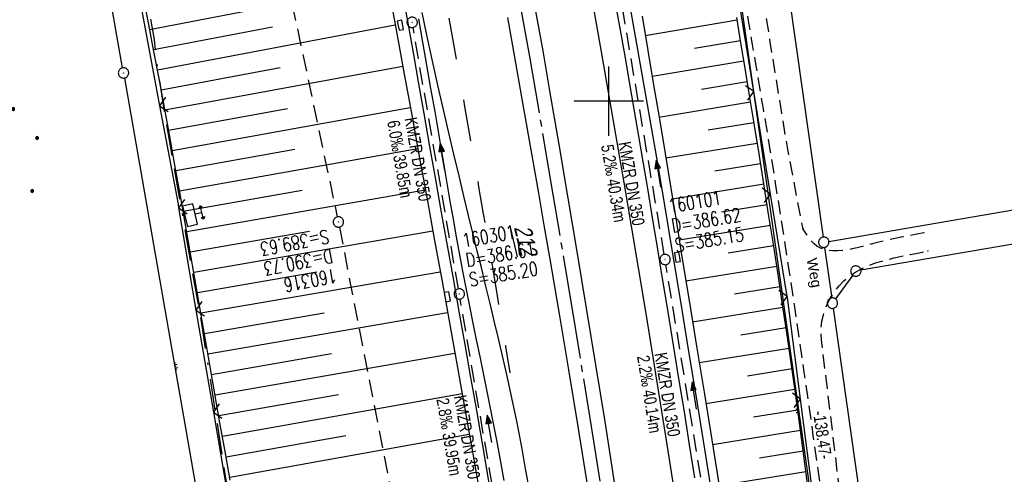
# Model space of a CAD drawing. Extents: x 510974 to 511465, y 465323 to 466289.
# Tile 5 of 43: x 511215 to 511357, y 465446 to 465512. Entities that reach past the tile are written whole.
import ezdxf

# ---------------------------------------------------------------- set-up
doc = ezdxf.new("R2010")
doc.units = 0
doc.header["$LTSCALE"] = 10
doc.header["$MEASUREMENT"] = 0
for name, pattern in [('ACAD_ISO16W100', [73, 15, -6.5, 15, -6.5, 15, -7, 1, -7]), ('ACHSE', [5.5, 4, -0.5, 0.5, -0.5]), ('LT00', [0]), ('LT02', [0.4, 0.2, -0.2]), ('LT11', [0.3, 0.2, -0.1]), ('STRICHLINIE2', [0.375, 0.25, -0.125])]:
    doc.linetypes.add(name, pattern=pattern)
doc.layers.get('0').update_dxf_attribs({"linetype": 'LT00'})
for name, color, linetype in [('--EK_FBR', 1, 'LT00'), ('--EK_Halt-Pfeil', 4, 'LT00'), ('--EK_Haltung', 7, 'STRICHLINIE2'), ('--EK_Haltung-Text', 140, 'LT00'), ('--EK_Schacht-Text', 5, 'LT00'), ('--EL_DFK_AB_L', 21, 'LT00'), ('--EL_DFK_AB_P', 7, 'LT00'), ('--EL_Halt-Pfeil', 4, 'LT00'), ('--EL_Haltung', 182, 'STRICHLINIE2'), ('--EL_Haltung-Text', 182, 'LT00'), ('-AX-093', 35, 'ACHSE'), ('ABSTAND', 8, 'LT00'), ('BAB-KABEL', 220, 'ACAD_ISO16W100'), ('DFK_AB_FLNR', 7, 'Continuous'), ('DFK_AB_L', 21, 'LT00'), ('DFK_AB_P', 7, 'LT00'), ('DFK_GZPKT', 250, 'LT00'), ('DFK_KATASTER', 250, 'LT00'), ('DFK_NUTZUNG', 250, 'LT00'), ('DFK_TOPO-ANL', 252, 'LT00'), ('FELDWEG_TEXT', 1, 'Continuous'), ('V102_AFBR_BAB', 250, 'LT00'), ('V102_BOESCH', 250, 'LT00'), ('V102_BOSCHUNG', 250, 'LT00'), ('V102_FELDWEG', 250, 'LT11'), ('V102_GRABEN', 250, 'LT00'), ('V102_KA_PRUF', 182, 'LT00'), ('V102_LD_MARK', 250, 'LT00'), ('V102_LG_MARK', 51, 'LT02'), ('V102_RASTER', 250, 'LT00'), ('V102_SINKK', 182, 'LT00'), ('V102_STROM', 80, 'LT00'), ('V102_ZAUN', 40, 'LT00')]:
    doc.layers.add(name, color=color, linetype=linetype)
doc.styles.add('Beschrift', font='ARIAL.TTF')
doc.styles.add('Haltungsbeschriftung', font='ARIAL.TTF', dxfattribs={"width": 0.75})
doc.styles.add('schachtbeschriftung', font='romans.shx', dxfattribs={"width": 0.75, "height": 2})
doc.styles.get("Standard").update_dxf_attribs({"font": 'ARIAL.TTF'})

# ---------------------------------------------------------------- blocks, each defined once
blk = doc.blocks.new('SYMB7010')
at = {"color": 0, "linetype": 'ByBlock'}
for points in [[(-0.031408, 0.499213), (-0.093728, 0.49134), (-0.15457, 0.475719), (-0.212975, 0.452595), (-0.268021, 0.422333), (-0.31884, 0.385411), (-0.36463, 0.342411), (-0.40467, 0.29401), (-0.438329, 0.240973), (-0.465074, 0.184136), (-0.484486, 0.124395), (-0.496256, 0.062692), (-0.5002, 0)], [(-0.5002, 0), (-0.496256, -0.062692), (-0.484486, -0.124395), (-0.465075, -0.184136), (-0.438329, -0.240973), (-0.404671, -0.29401), (-0.36463, -0.342411), (-0.31884, -0.385411), (-0.268021, -0.422333), (-0.212975, -0.452595), (-0.154571, -0.475719), (-0.093728, -0.49134), (-0.031408, -0.499213), (0.031408, -0.499213)], [(0.5002, 0), (0.496256, 0.062692), (0.484485, 0.124395), (0.465074, 0.184136), (0.438329, 0.240973), (0.40467, 0.29401), (0.36463, 0.342411), (0.31884, 0.385411), (0.268021, 0.422333), (0.212975, 0.452595), (0.15457, 0.475719), (0.093728, 0.49134), (0.031408, 0.499213), (-0.031408, 0.499213)], [(0.031408, -0.499213), (0.093728, -0.491341), (0.15457, -0.475719), (0.212975, -0.452595), (0.268021, -0.422333), (0.31884, -0.385411), (0.36463, -0.342411), (0.404671, -0.294011), (0.438329, -0.240974), (0.465075, -0.184136), (0.484486, -0.124395), (0.496256, -0.062692), (0.500201, 0)]]:
    blk.add_lwpolyline(points, dxfattribs=at)
blk = doc.blocks.new('SYMB7292')
at = {"color": 0, "linetype": 'ByBlock'}
for p, q in [((-0.5, 0), (-0.5, 0.2)), ((-0.25, 0), (-0.25, 0.4)), ((0, 0), (0, 0.2)), ((0.25, 0), (0.25, 0.4)), ((0.5, 0), (0.5, 0.2))]:
    blk.add_line(p, q, dxfattribs=at)
blk = doc.blocks.new('SYMB0003')
at = {"color": 0, "linetype": 'ByBlock'}
for p, q in [((-0.015712, 0), (0.010166, 0.012015)), ((0, -0.021257), (-0.015712, 0)), ((0.010166, 0.012015), (0, -0.021257))]:
    blk.add_line(p, q, dxfattribs=at)
for points in [[(-0.031395, 0.499013), (-0.093691, 0.491144), (-0.154509, 0.475528), (-0.21289, 0.452414), (-0.267913, 0.422164), (-0.318712, 0.385257), (-0.364484, 0.342274), (-0.404509, 0.293893), (-0.438154, 0.240877), (-0.464888, 0.184062), (-0.484292, 0.124345), (-0.496058, 0.062667), (-0.5, 0)], [(-0.5, 0), (-0.496058, -0.062667), (-0.484292, -0.124345), (-0.464888, -0.184062), (-0.438154, -0.240877), (-0.404509, -0.293893), (-0.364485, -0.342274), (-0.318712, -0.385257), (-0.267914, -0.422164), (-0.21289, -0.452414), (-0.154509, -0.475529), (-0.093691, -0.491144), (-0.031395, -0.499014), (0.031395, -0.499014)], [(0.5, 0), (0.496057, 0.062667), (0.484292, 0.124345), (0.464888, 0.184062), (0.438153, 0.240877), (0.404509, 0.293893), (0.364484, 0.342274), (0.318712, 0.385257), (0.267913, 0.422164), (0.21289, 0.452414), (0.154509, 0.475528), (0.093691, 0.491144), (0.031395, 0.499013), (-0.031395, 0.499013)], [(0.031395, -0.499014), (0.093691, -0.491144), (0.154509, -0.475529), (0.21289, -0.452414), (0.267914, -0.422164), (0.318712, -0.385257), (0.364485, -0.342274), (0.404509, -0.293893), (0.438154, -0.240877), (0.464889, -0.184062), (0.484292, -0.124345), (0.496058, -0.062667), (0.5, 0)]]:
    blk.add_lwpolyline(points, dxfattribs=at)
blk = doc.blocks.new('Ackerland7')
at = {"layer": 'DFK_NUTZUNG', "color": 0, "linetype": 'ByBlock'}
for p, q in [((-4, 3.93), (-4, 3.67)), ((-3.95, 3.63), (-3.95, 3.97)), ((-3.9, 3.99), (-3.9, 3.61)), ((-3.85, 3.6), (-3.85, 4)), ((-3.8, 3.99), (-3.8, 3.61)), ((-3.75, 3.63), (-3.75, 3.97)), ((-3.7, 3.93), (-3.7, 3.67)), ((-3.65, 3.8), (-3.65, 3.8)), ((3.7, 3.93), (3.7, 3.67)), ((3.75, 3.63), (3.75, 3.97)), ((3.8, 3.99), (3.8, 3.61)), ((3.85, 3.6), (3.85, 4)), ((3.9, 3.99), (3.9, 3.61)), ((3.95, 3.63), (3.95, 3.97)), ((4, 3.93), (4, 3.67)), ((4.05, 3.8), (4.05, 3.8)), ((-7.85, 0.13), (-7.85, -0.13)), ((-7.8, -0.17), (-7.8, 0.17)), ((-7.75, 0.19), (-7.75, -0.19)), ((-7.7, -0.2), (-7.7, 0.2)), ((-7.65, 0.19), (-7.65, -0.19)), ((-7.6, -0.17), (-7.6, 0.17)), ((-7.55, 0.13), (-7.55, -0.13)), ((-7.5, 0), (-7.5, 0)), ((-0.15, 0.13), (-0.15, -0.13)), ((-0.1, -0.17), (-0.1, 0.17)), ((-0.05, 0.19), (-0.05, -0.19)), ((0, -0.2), (0, 0.2)), ((0.05, 0.19), (0.05, -0.19)), ((0.1, -0.17), (0.1, 0.17)), ((0.15, 0.13), (0.15, -0.13)), ((0.2, 0), (0.2, 0)), ((7.55, 0.13), (7.55, -0.13)), ((7.6, -0.17), (7.6, 0.17)), ((7.65, 0.19), (7.65, -0.19)), ((7.7, -0.2), (7.7, 0.2)), ((7.75, 0.19), (7.75, -0.19)), ((7.8, -0.17), (7.8, 0.17)), ((7.85, 0.13), (7.85, -0.13)), ((7.9, 0), (7.9, 0)), ((-4, -3.67), (-4, -3.93)), ((-3.95, -3.97), (-3.95, -3.63)), ((-3.9, -3.61), (-3.9, -3.99)), ((-3.85, -4), (-3.85, -3.6)), ((-3.8, -3.61), (-3.8, -3.99)), ((-3.75, -3.97), (-3.75, -3.63)), ((-3.7, -3.67), (-3.7, -3.93)), ((-3.65, -3.8), (-3.65, -3.8)), ((3.7, -3.67), (3.7, -3.93)), ((3.75, -3.97), (3.75, -3.63)), ((3.8, -3.61), (3.8, -3.99)), ((3.85, -4), (3.85, -3.6)), ((3.9, -3.61), (3.9, -3.99)), ((3.95, -3.97), (3.95, -3.63)), ((4, -3.67), (4, -3.93)), ((4.05, -3.8), (4.05, -3.8))]:
    blk.add_line(p, q, dxfattribs=at)
for points in [[(-3.65, 3.8), (-3.67, 3.89), (-3.73, 3.96), (-3.81, 3.99), (-3.89, 3.99), (-3.97, 3.96), (-4.03, 3.89), (-4.05, 3.8), (-4.03, 3.71), (-3.97, 3.64), (-3.89, 3.6), (-3.81, 3.6), (-3.73, 3.64), (-3.67, 3.71), (-3.65, 3.8)], [(4.05, 3.8), (4.03, 3.89), (3.97, 3.96), (3.89, 3.99), (3.81, 3.99), (3.73, 3.96), (3.67, 3.89), (3.65, 3.8), (3.67, 3.71), (3.73, 3.64), (3.81, 3.61), (3.89, 3.61), (3.97, 3.64), (4.03, 3.71), (4.05, 3.8)], [(-7.5, 0), (-7.52, 0.09), (-7.58, 0.16), (-7.66, 0.19), (-7.74, 0.19), (-7.82, 0.16), (-7.88, 0.09), (-7.9, 0)], [(0.2, 0), (0.18, 0.09), (0.12, 0.16), (0.04, 0.19), (-0.04, 0.19), (-0.12, 0.16), (-0.18, 0.09), (-0.2, 0)], [(-0.2, 0), (-0.18, -0.09), (-0.12, -0.16), (-0.04, -0.19), (0.04, -0.19), (0.12, -0.16), (0.18, -0.09), (0.2, 0)], [(7.9, 0), (7.88, 0.09), (7.82, 0.16), (7.74, 0.19), (7.66, 0.19), (7.58, 0.16), (7.52, 0.09), (7.5, 0)], [(7.5, 0), (7.52, -0.09), (7.58, -0.16), (7.66, -0.19), (7.74, -0.19), (7.82, -0.16), (7.88, -0.09), (7.9, 0)], [(-7.9, 0), (-7.88, -0.09), (-7.82, -0.16), (-7.74, -0.19), (-7.66, -0.19), (-7.58, -0.16), (-7.52, -0.09), (-7.5, 0)], [(-3.65, -3.8), (-3.67, -3.71), (-3.73, -3.64), (-3.81, -3.61), (-3.89, -3.61), (-3.97, -3.64), (-4.03, -3.71), (-4.05, -3.8), (-4.03, -3.89), (-3.97, -3.96), (-3.89, -3.99), (-3.81, -3.99), (-3.73, -3.96), (-3.67, -3.89), (-3.65, -3.8)], [(4.05, -3.8), (4.03, -3.71), (3.97, -3.64), (3.89, -3.61), (3.81, -3.61), (3.73, -3.64), (3.67, -3.71), (3.65, -3.8), (3.67, -3.89), (3.73, -3.96), (3.81, -3.99), (3.89, -3.99), (3.97, -3.96), (4.03, -3.89), (4.05, -3.8)]]:
    blk.add_lwpolyline(points, dxfattribs=at)
blk = doc.blocks.new('SYMB0011')
at = {"color": 0, "linetype": 'ByBlock'}
for p, q in [((0.5, 0), (-0.5, 0)), ((0, 0.5), (0, -0.5))]:
    blk.add_line(p, q, dxfattribs=at)
blk = doc.blocks.new('SYMB0702')
at = {"color": 0, "linetype": 'ByBlock'}
for p, q in [((0.1, 0.175), (-0.1, 0.175)), ((0, 0.075), (0, 0.175)), ((0.071716, 0.203284), (0.071716, 0.146716))]:
    blk.add_line(p, q, dxfattribs=at)
for points in [[(-0.071716, 0.203284), (-0.1, 0.175), (-0.071716, 0.146716), (-0.071716, 0.203284)], [(0.071716, 0.203284), (0.1, 0.175), (0.071716, 0.146716)], [(0.15, 0.075), (-0.15, 0.075), (-0.15, -0.075), (0.15, -0.075), (0.15, 0.075)]]:
    blk.add_lwpolyline(points, dxfattribs=at)
blk = doc.blocks.new('SYMB0024')
at = {"color": 0, "linetype": 'ByBlock'}
for p, q in [((-0.5, 0.5), (0, 0)), ((0, 0), (0.5, 0.5))]:
    blk.add_line(p, q, dxfattribs=at)
blk = doc.blocks.new('SYMB0652')
at = {"color": 0, "linetype": 'ByBlock'}
blk.add_lwpolyline([(-0.15, -0.075), (0.15, -0.075), (0.15, 0.075), (-0.15, 0.075), (-0.15, -0.075)], dxfattribs=at)
blk = doc.blocks.new('SYMB0070')
at = {"color": 0, "linetype": 'ByBlock'}
for p, q in [((-0.5, 0), (0.2, 0)), ((0.5, 0), (0.2, 0.1)), ((0.2, 0.1), (0.2, 0)), ((0.468, 0), (0.21, 0.086)), ((0.21, 0.086), (0.21, -0.086)), ((0.21, -0.086), (0.468, 0)), ((0.22, -0.072), (0.437, 0)), ((0.23, -0.058), (0.405, 0)), ((0.24, -0.045), (0.374, 0)), ((0.342, 0), (0.25, 0.031)), ((0.25, 0.031), (0.25, -0.031)), ((0.25, -0.031), (0.342, 0)), ((0.26, -0.017), (0.31, 0)), ((0.27, -0.003), (0.279, 0))]:
    blk.add_line(p, q, dxfattribs=at)
for points in [[(0.2, 0), (0.2, -0.1), (0.5, 0)], [(0.437, 0), (0.22, 0.072), (0.22, -0.072)], [(0.405, 0), (0.23, 0.058), (0.23, -0.058)], [(0.374, 0), (0.24, 0.045), (0.24, -0.045)], [(0.31, 0), (0.26, 0.017), (0.26, -0.017)], [(0.279, 0), (0.27, 0.003), (0.27, -0.003)]]:
    blk.add_lwpolyline(points, dxfattribs=at)

msp = doc.modelspace()

# ---------------------------------------------------------------- linework, layer by layer
at = {"layer": '--EK_FBR'}
for points in [[(511300.84, 465514.76), (511301.55, 465510.78), (511302.26, 465506.79), (511302.95, 465502.79), (511303.63, 465498.86), (511304.3, 465494.93), (511304.96, 465491), (511305.62, 465487.06), (511306.27, 465483.13), (511306.93, 465479.19), (511307.72, 465474.37), (511308.52, 465469.55), (511309.31, 465464.73), (511310.09, 465459.91), (511310.87, 465455.09), (511311.63, 465450.3), (511312.39, 465445.52)], [(511289.44, 465513.03), (511290.46, 465507.26), (511291.46, 465501.49), (511292.8, 465493.74), (511294.11, 465485.99), (511295.41, 465478.24), (511297.43, 465465.97), (511299.41, 465453.69), (511300.15, 465448.97), (511300.9, 465444.25)], [(511284.88, 465445.17), (511284.37, 465448.08), (511283.83, 465450.98), (511283.37, 465453.4), (511282.89, 465455.83), (511282.4, 465458.25), (511281.91, 465460.67), (511281.41, 465463.09), (511280.91, 465465.51), (511280.41, 465467.92), (511279.92, 465470.34), (511279.44, 465472.77), (511278.97, 465475.19), (511278.49, 465477.77), (511278.02, 465480.36), (511277.56, 465482.95), (511277.11, 465485.54), (511276.67, 465488.13), (511276.23, 465490.72), (511275.79, 465493.32), (511275.35, 465495.91), (511274.91, 465498.5), (511274.33, 465501.85), (511273.75, 465505.19), (511273.15, 465508.53), (511272.55, 465511.88)], [(511310.45, 465352.06), (511309.58, 465358.52), (511308.48, 465366.58), (511307.36, 465374.64), (511306.23, 465382.69), (511304.59, 465394.09), (511302.92, 465405.49), (511302.03, 465411.48), (511301.13, 465417.48), (511300.22, 465423.48), (511299.3, 465429.47), (511298.07, 465437.31), (511296.83, 465445.15), (511295.56, 465452.98), (511294.23, 465461.13), (511292.87, 465469.27), (511291.49, 465477.42), (511290.69, 465482.05), (511289.89, 465486.69), (511289.09, 465491.32), (511288.28, 465495.96), (511287.46, 465500.59), (511286.45, 465506.34), (511285.44, 465512.09)]]:
    msp.add_lwpolyline(points, dxfattribs=at)
at = {"layer": '--EK_Haltung'}
for p, q in [((511244.13, 465561.79), (511260.8, 465483.26)), ((511308.02, 465477.84), (511301.53, 465516.13)), ((511278.29, 465472.86), (511271.74, 465510.65)), ((511261.1, 465481.79), (511278.82, 465390.89)), ((511314.5, 465438.22), (511308.26, 465476.36)), ((511285.06, 465433.49), (511278.55, 465471.38))]:
    msp.add_line(p, q, dxfattribs=at)
at = {"layer": '--EL_DFK_AB_L'}
for p, q in [((511229.8, 465504.82), (511215, 465587.88)), ((511318.43, 465518.85), (511337.63, 465383.23)), ((511230.06, 465503.34), (511253.98, 465366.28))]:
    msp.add_line(p, q, dxfattribs=at)
at = {"layer": '--EL_Haltung'}
for p, q in [((511244.13, 465561.79), (511260.8, 465483.26)), ((511308.02, 465477.84), (511301.53, 465516.13)), ((511278.29, 465472.86), (511271.74, 465510.65)), ((511261.1, 465481.79), (511278.82, 465390.89)), ((511314.5, 465438.22), (511308.26, 465476.36)), ((511285.06, 465433.49), (511278.55, 465471.38))]:
    msp.add_line(p, q, dxfattribs=at)
at = {"layer": '-AX-093', "ltscale": 0.2}
msp.add_lwpolyline([(511256.78, 465669.74), (511260.5, 465652.15), (511264.17, 465634.55), (511267.76, 465616.93), (511271.28, 465599.3), (511274.73, 465581.66), (511275.65, 465576.92), (511279, 465559.25), (511282.27, 465541.58), (511285.46, 465523.88), (511288.58, 465506.18), (511291.61, 465488.46), (511294.57, 465470.73), (511297.45, 465452.98), (511300.25, 465435.22), (511302.97, 465417.45), (511305.61, 465399.67), (511308.17, 465381.87), (511310.65, 465364.07), (511312.22, 465352.48)], dxfattribs=at)
at = {"layer": 'BAB-KABEL', "ltscale": 0.03, "flags": 128}
msp.add_lwpolyline([(511100.09, 466252.83), (511106.63, 466221.87), (511109.23, 466209.78), (511117.68, 466173.99), (511124.88, 466143.56), (511126, 466138.93), (511127.02, 466106.69), (511132.06, 466074.47), (511137.23, 466039.87), (511140.81, 466018.79), (511140.28, 466009.4), (511142, 465999.7), (511140.15, 465974.51), (511142.67, 465906.56), (511144.57, 465854.28), (511149.52, 465838.99), (511151.08, 465833.76), (511157.56, 465815.28), (511168.72, 465778.34), (511175.94, 465757.24), (511191.59, 465716.53), (511201.41, 465672.79), (511211.85, 465623.72), (511217.59, 465594.92), (511223.86, 465563.05), (511229.5, 465536.95), (511234.35, 465508.92), (511234.56, 465506.44), (511236.07, 465496.85), (511241.23, 465467.49), (511247.79, 465425.64), (511251.08, 465406.59), (511253.71, 465388.59), (511256.34, 465373.1), (511258.87, 465358.45), (511261.22, 465342.97), (511261.61, 465340.53)], dxfattribs=at)
at = {"layer": 'DFK_AB_L'}
for p, q in [((511229.8, 465504.82), (511215, 465587.88)), ((511318.43, 465518.85), (511337.63, 465383.23)), ((511230.06, 465503.34), (511253.98, 465366.28))]:
    msp.add_line(p, q, dxfattribs=at)
at = {"layer": 'DFK_KATASTER'}
for p, q in [((511325.14, 465521.41), (511330.95, 465480.34)), ((511331.79, 465479.73), (511439.57, 465498.25)), ((511440.7, 465493.48), (511336.42, 465475.56)), ((511331.16, 465478.86), (511332.19, 465471.53)), ((511335.24, 465474.82), (511332.74, 465471.4)), ((511332.41, 465470.05), (511341.06, 465409.03))]:
    msp.add_line(p, q, dxfattribs=at)
at = {"layer": 'V102_AFBR_BAB'}
for points in [[(511300.84, 465514.76), (511301.55, 465510.78), (511302.26, 465506.79), (511302.95, 465502.79), (511303.63, 465498.86), (511304.3, 465494.93), (511304.96, 465491), (511305.62, 465487.06), (511306.27, 465483.13), (511306.93, 465479.19), (511307.72, 465474.37), (511308.52, 465469.55), (511309.31, 465464.73), (511310.09, 465459.91), (511310.87, 465455.09), (511311.63, 465450.3), (511312.39, 465445.52)], [(511289.44, 465513.03), (511290.46, 465507.26), (511291.46, 465501.49), (511292.8, 465493.74), (511294.11, 465485.99), (511295.41, 465478.24), (511297.43, 465465.97), (511299.41, 465453.69), (511300.15, 465448.97), (511300.9, 465444.25)], [(511284.88, 465445.17), (511284.37, 465448.08), (511283.83, 465450.98), (511283.37, 465453.4), (511282.89, 465455.83), (511282.4, 465458.25), (511281.91, 465460.67), (511281.41, 465463.09), (511280.91, 465465.51), (511280.41, 465467.92), (511279.92, 465470.34), (511279.44, 465472.77), (511278.97, 465475.19), (511278.49, 465477.77), (511278.02, 465480.36), (511277.56, 465482.95), (511277.11, 465485.54), (511276.67, 465488.13), (511276.23, 465490.72), (511275.79, 465493.32), (511275.35, 465495.91), (511274.91, 465498.5), (511274.33, 465501.85), (511273.75, 465505.19), (511273.15, 465508.53), (511272.55, 465511.88)], [(511310.45, 465352.06), (511309.58, 465358.52), (511308.48, 465366.58), (511307.36, 465374.64), (511306.23, 465382.69), (511304.59, 465394.09), (511302.92, 465405.49), (511302.03, 465411.48), (511301.13, 465417.48), (511300.22, 465423.48), (511299.3, 465429.47), (511298.07, 465437.31), (511296.83, 465445.15), (511295.56, 465452.98), (511294.23, 465461.13), (511292.87, 465469.27), (511291.49, 465477.42), (511290.69, 465482.05), (511289.89, 465486.69), (511289.09, 465491.32), (511288.28, 465495.96), (511287.46, 465500.59), (511286.45, 465506.34), (511285.44, 465512.09)]]:
    msp.add_lwpolyline(points, dxfattribs=at)
at = {"layer": 'V102_BOESCH'}
for points in [[(511245.35, 465445.19), (511244.6, 465449.35), (511243.86, 465453.51), (511243.13, 465457.68), (511242.4, 465461.85), (511241.68, 465466.01), (511240.96, 465470.18), (511240.24, 465474.35), (511239.51, 465478.52), (511238.79, 465482.68), (511238.05, 465486.85), (511237.31, 465491.01), (511236.56, 465495.17), (511235.79, 465499.33), (511235.06, 465503.25), (511234.32, 465507.17), (511233.57, 465511.09), (511232.81, 465515)], [(511328.74, 465444.33), (511328.18, 465448.71), (511327.6, 465453.09), (511327.01, 465457.46), (511326.39, 465461.83), (511325.76, 465466.2), (511325.11, 465470.57), (511324.45, 465474.94), (511323.78, 465479.3), (511323.09, 465483.67), (511322.4, 465488.03), (511321.7, 465492.39), (511321, 465496.75), (511320.29, 465501.11), (511319.69, 465504.78), (511319.09, 465508.44), (511318.48, 465512.1)]]:
    msp.add_lwpolyline(points, dxfattribs=at)
at = {"layer": 'V102_BOSCHUNG'}
for p, q in [((511233.7, 465510.37), (511268.07, 465517)), ((511234.82, 465504.53), (511269.16, 465511.04)), ((511305.27, 465509.51), (511318.54, 465511.74)), ((511234.26, 465507.46), (511251.44, 465510.74)), ((511312.4, 465507.67), (511319.03, 465508.79)), ((511306.27, 465503.6), (511319.52, 465505.83)), ((511235.37, 465501.63), (511252.54, 465504.84)), ((511235.91, 465498.72), (511270.25, 465505.06)), ((511313.38, 465501.75), (511320, 465502.86)), ((511307.25, 465497.69), (511320.49, 465499.89)), ((511236.44, 465495.81), (511253.62, 465498.94)), ((511236.97, 465492.88), (511271.34, 465499.09)), ((511314.36, 465495.83), (511320.97, 465496.92)), ((511308.23, 465491.8), (511321.45, 465493.94)), ((511237.5, 465489.96), (511254.69, 465493.04)), ((511238.02, 465487.03), (511272.43, 465493.13)), ((511315.32, 465489.91), (511321.93, 465490.98)), ((511238.54, 465484.1), (511255.75, 465487.13)), ((511239.05, 465481.16), (511273.51, 465487.19)), ((511309.2, 465485.88), (511322.4, 465488.02)), ((511316.28, 465483.99), (511322.87, 465485.05)), ((511239.57, 465478.22), (511256.81, 465481.22)), ((511240.08, 465475.28), (511274.59, 465481.26)), ((511310.17, 465479.96), (511323.34, 465482.09)), ((511317.23, 465478.06), (511323.8, 465479.13)), ((511240.59, 465472.34), (511257.86, 465475.32)), ((511241.1, 465469.38), (511275.66, 465475.34)), ((511311.14, 465474.03), (511324.26, 465476.16)), ((511318.17, 465472.13), (511324.71, 465473.2)), ((511312.1, 465468.11), (511325.16, 465470.23)), ((511241.61, 465466.42), (511258.9, 465469.41)), ((511242.12, 465463.46), (511276.73, 465469.45)), ((511319.09, 465466.21), (511325.6, 465467.26)), ((511313.07, 465462.19), (511326.04, 465464.29)), ((511242.64, 465460.49), (511259.95, 465463.5)), ((511243.16, 465457.52), (511277.78, 465463.57)), ((511320.01, 465460.28), (511326.46, 465461.32)), ((511314.03, 465456.27), (511326.88, 465458.35)), ((511243.68, 465454.55), (511260.99, 465457.59)), ((511244.2, 465451.57), (511278.83, 465457.71)), ((511320.9, 465454.34), (511327.29, 465455.38)), ((511244.74, 465448.59), (511262.04, 465451.68)), ((511245.27, 465445.61), (511279.86, 465451.85)), ((511314.99, 465450.35), (511327.69, 465452.41)), ((511321.78, 465448.41), (511328.09, 465449.43)), ((511315.95, 465444.42), (511328.47, 465446.45))]:
    msp.add_line(p, q, dxfattribs=at)
at = {"layer": 'V102_FELDWEG', "flags": 128}
for points in [[(511263.37, 466244.57), (511263.65, 466241.52), (511264.31, 466234.37), (511264.96, 466227.23), (511265.61, 466220.08), (511266.36, 466211.65), (511267.11, 466203.22), (511267.85, 466194.79), (511268.58, 466186.36), (511269.31, 466177.93), (511269.82, 466172), (511270.34, 466166.07), (511270.85, 466160.14), (511271.36, 466154.21), (511271.88, 466148.28), (511272.4, 466142.35), (511272.92, 466136.42), (511273.32, 466132.02), (511273.72, 466127.62), (511274.12, 466123.22), (511274.51, 466118.81), (511274.91, 466114.41), (511275.29, 466110), (511275.68, 466105.6), (511276.05, 466101.2), (511276.41, 466096.79), (511276.76, 466092.38), (511277.07, 466088.35), (511277.36, 466084.31), (511277.65, 466080.27), (511277.93, 466076.23), (511278.21, 466072.19), (511278.48, 466068.15), (511278.75, 466064.11), (511279.02, 466060.07), (511279.29, 466056.03), (511279.56, 466051.99), (511279.93, 466046.56), (511280.31, 466041.14), (511280.69, 466035.71), (511281.08, 466030.29), (511281.47, 466024.86), (511281.85, 466019.44), (511282.24, 466014.01), (511282.62, 466008.59), (511282.9, 466004.49), (511283.19, 466000.39), (511283.47, 465996.29), (511283.76, 465992.19), (511284.05, 465988.09), (511284.34, 465983.99), (511284.65, 465979.89), (511284.96, 465975.79), (511285.28, 465971.69), (511285.61, 465967.6), (511285.94, 465963.59), (511286.29, 465959.58), (511286.65, 465955.58), (511287.01, 465951.57), (511287.38, 465947.56), (511287.75, 465943.56), (511288.12, 465939.55), (511288.48, 465935.55), (511288.85, 465931.54), (511289.21, 465927.53), (511289.56, 465923.53), (511289.9, 465919.52), (511290.16, 465916.33), (511290.42, 465913.14), (511290.68, 465909.95), (511290.93, 465906.76), (511291.19, 465903.57), (511291.46, 465900.38), (511291.73, 465897.19), (511292.02, 465894), (511292.32, 465890.82), (511292.57, 465888.22), (511292.84, 465885.61), (511293.11, 465883.01), (511293.38, 465880.41), (511293.65, 465877.81), (511293.93, 465875.21), (511294.2, 465872.61), (511294.46, 465870.01), (511294.72, 465867.41), (511294.96, 465864.81), (511295.24, 465861.6), (511295.51, 465858.4), (511295.76, 465855.19), (511295.99, 465851.98), (511296.21, 465848.77), (511296.43, 465845.57), (511296.63, 465842.36), (511296.83, 465839.15), (511297.15, 465833.89), (511297.46, 465828.63), (511297.77, 465823.38), (511298.07, 465818.12), (511298.36, 465812.86), (511298.66, 465807.61), (511298.95, 465802.35), (511298.68, 465798.8), (511298.32, 465795.25), (511297.89, 465791.72), (511297.37, 465788.2), (511296.76, 465784.69), (511296.08, 465781.19), (511295.31, 465777.71), (511294.46, 465774.25), (511293.53, 465770.81), (511292.52, 465767.4), (511291.43, 465764.01), (511290.27, 465760.64), (511289.89, 465759.33), (511289.52, 465758.02), (511289.16, 465756.71), (511288.81, 465755.4), (511288.48, 465754.08), (511288.17, 465752.76), (511287.88, 465751.44), (511287.63, 465750.11), (511287.36, 465748.47), (511287.14, 465746.83), (511286.96, 465745.19), (511286.81, 465743.53), (511286.7, 465741.88), (511286.61, 465740.22), (511286.54, 465738.56), (511286.49, 465736.89), (511286.45, 465735.23), (511286.41, 465732.85), (511286.38, 465730.48), (511286.37, 465728.1), (511286.38, 465725.73), (511286.41, 465723.36), (511286.47, 465720.99), (511286.55, 465718.62), (511286.67, 465716.17), (511286.81, 465713.73), (511286.98, 465711.29), (511287.17, 465708.85), (511287.39, 465706.41), (511287.62, 465703.97), (511287.87, 465701.53), (511288.26, 465698.01), (511288.68, 465694.49), (511289.12, 465690.98), (511289.58, 465687.46), (511290.07, 465683.95), (511290.57, 465680.45), (511291.09, 465676.94), (511291.63, 465673.44), (511292.17, 465669.94), (511292.73, 465666.44), (511293.29, 465662.94), (511293.86, 465659.44), (511294.66, 465654.59), (511295.46, 465649.73), (511296.27, 465644.88), (511297.1, 465640.03), (511297.93, 465635.18), (511298.78, 465630.34), (511299.64, 465625.49), (511300.52, 465620.66), (511301.42, 465615.82), (511302.2, 465611.69), (511303, 465607.56), (511303.8, 465603.43), (511304.62, 465599.3), (511305.44, 465595.17), (511306.26, 465591.05), (511307.09, 465586.92), (511307.91, 465582.8), (511308.74, 465578.67), (511309.41, 465575.33), (511310.07, 465571.99), (511310.72, 465568.64), (511311.37, 465565.29), (511312, 465561.94), (511312.62, 465558.59), (511313.22, 465555.24), (511313.81, 465551.88), (511314.37, 465548.52), (511314.82, 465545.77), (511315.25, 465543.02), (511315.68, 465540.26), (511316.09, 465537.51), (511316.51, 465534.75), (511316.92, 465532), (511317.33, 465529.24), (511317.75, 465526.48), (511318.18, 465523.73), (511318.67, 465520.62), (511319.17, 465517.51), (511319.68, 465514.41), (511320.2, 465511.3), (511320.72, 465508.2), (511321.24, 465505.09), (511321.77, 465501.99), (511322.29, 465498.88), (511322.81, 465495.78), (511323.32, 465492.67), (511324.05, 465488.13), (511324.77, 465483.58), (511325.48, 465479.03), (511326.17, 465474.47), (511326.85, 465469.92), (511327.52, 465465.36), (511328.18, 465460.8), (511328.84, 465456.24), (511329.49, 465451.68), (511330.14, 465447.12), (511330.78, 465442.56)], [(511345.52, 465480.97), (511344.5, 465480.78), (511343.47, 465480.58), (511342.43, 465480.37), (511341.38, 465480.15), (511340.3, 465479.91), (511339.19, 465479.65), (511338.05, 465479.37), (511337.34, 465479.18), (511336.62, 465478.99), (511335.89, 465478.81), (511335.16, 465478.64), (511334.44, 465478.5), (511333.74, 465478.4), (511333.05, 465478.34), (511332.38, 465478.34), (511331.74, 465478.4), (511331.14, 465478.53), (511330.57, 465478.75), (511330.05, 465479.05), (511329.67, 465479.37), (511329.31, 465479.73), (511328.98, 465480.14), (511328.66, 465480.58), (511328.35, 465481.04), (511328.05, 465481.51), (511325.84, 465493.05), (511325, 465498.21), (511324.16, 465503.37), (511323.33, 465508.53), (511322.49, 465513.69), (511321.66, 465518.86), (511320.83, 465524.02), (511320.27, 465527.58), (511319.7, 465531.14), (511319.14, 465534.7), (511318.57, 465538.26), (511318, 465541.82), (511317.42, 465545.38), (511316.84, 465548.94), (511316.12, 465553.26), (511315.38, 465557.59), (511314.63, 465561.91), (511313.86, 465566.23), (511313.07, 465570.55), (511312.26, 465574.86), (511311.44, 465579.17), (511310.77, 465582.55), (511310.09, 465585.93), (511309.41, 465589.31), (511308.72, 465592.68), (511308.02, 465596.06), (511307.32, 465599.44), (511306.63, 465602.81), (511305.94, 465606.19), (511305.26, 465609.57), (511304.59, 465612.95), (511303.93, 465616.34), (511303.17, 465620.31), (511302.44, 465624.29), (511301.72, 465628.27), (511301.02, 465632.25), (511300.33, 465636.24), (511299.65, 465640.22), (511298.98, 465644.21), (511298.32, 465648.21), (511297.67, 465652.2), (511297.02, 465656.19), (511296.38, 465660.18), (511295.81, 465663.65), (511295.26, 465667.12), (511294.7, 465670.59), (511294.15, 465674.06), (511293.61, 465677.53), (511293.09, 465681.01), (511292.57, 465684.48), (511292.07, 465687.96), (511291.58, 465691.44), (511291.12, 465694.93), (511290.67, 465698.41), (511290.25, 465701.9), (511289.97, 465704.35), (511289.71, 465706.81), (511289.46, 465709.26), (511289.24, 465711.72), (511289.04, 465714.17), (511288.88, 465716.63), (511288.75, 465719.09), (511288.64, 465721.75), (511288.58, 465724.41), (511288.56, 465727.07), (511288.58, 465729.73), (511288.63, 465732.4), (511288.71, 465735.07), (511288.76, 465736.56), (511288.83, 465738.05), (511288.92, 465739.55), (511289.03, 465741.04), (511289.17, 465742.52), (511289.33, 465744), (511289.53, 465745.48), (511289.76, 465746.95), (511290.04, 465748.4), (511290.36, 465749.85), (511290.66, 465751.02), (511290.99, 465752.18), (511291.33, 465753.34), (511291.7, 465754.49), (511292.08, 465755.64), (511292.47, 465756.78), (511292.85, 465757.93), (511293.24, 465759.08), (511293.62, 465760.23), (511294.31, 465762.43), (511294.96, 465764.64), (511295.57, 465766.87), (511296.13, 465769.1), (511296.67, 465771.34), (511297.17, 465773.59), (511297.65, 465775.85), (511298.09, 465778.11), (511298.52, 465780.38), (511298.92, 465782.66), (511299.29, 465784.82), (511299.63, 465786.99), (511299.95, 465789.16), (511300.25, 465791.33), (511300.52, 465793.5), (511300.76, 465795.68), (511300.96, 465797.86), (511301.12, 465800.04), (511301.24, 465802.22), (511301.33, 465804.54), (511301.36, 465806.86), (511301.36, 465809.18), (511301.31, 465811.51), (511301.23, 465813.83), (511301.12, 465816.16), (511300.98, 465818.48), (511300.82, 465820.81), (511300.64, 465823.13), (511300.44, 465825.46), (511300.23, 465827.79), (511300.01, 465830.11), (511299.78, 465832.44), (511299.56, 465834.76), (511299.33, 465837.09), (511299.11, 465839.41), (511298.86, 465842.24), (511298.62, 465845.08), (511298.38, 465847.91), (511298.15, 465850.74), (511297.93, 465853.57), (511297.71, 465856.4), (511297.48, 465859.23), (511297.25, 465862.06), (511297.01, 465864.89), (511296.72, 465868.18), (511296.42, 465871.47), (511296.11, 465874.76), (511295.8, 465878.05), (511295.48, 465881.34), (511295.16, 465884.63), (511294.84, 465887.92), (511294.53, 465891.21), (511294.15, 465895.28), (511293.78, 465899.36), (511293.42, 465903.43), (511293.06, 465907.5), (511292.72, 465911.57), (511292.37, 465915.65), (511292.03, 465919.72), (511291.35, 465927.75), (511290.67, 465935.78), (511289.99, 465943.81), (511289.31, 465951.84), (511288.62, 465959.87), (511287.93, 465967.91), (511287.54, 465972.43), (511287.15, 465976.95), (511286.76, 465981.47), (511286.37, 465986), (511285.99, 465990.52), (511285.62, 465995.04), (511285.26, 465999.57), (511284.9, 466004.09), (511284.56, 466008.62), (511284.24, 466012.96), (511283.94, 466017.3), (511283.64, 466021.64), (511283.36, 466025.99), (511283.07, 466030.33), (511282.8, 466034.67), (511282.52, 466039.02), (511282.25, 466043.36), (511281.98, 466047.71), (511281.7, 466052.05), (511281.38, 466057.11), (511281.05, 466062.18), (511280.71, 466067.24), (511280.36, 466072.3), (511279.99, 466077.36), (511279.62, 466082.42), (511279.22, 466087.48), (511278.81, 466092.54), (511278.47, 466096.54), (511278.12, 466100.54), (511277.77, 466104.54), (511277.4, 466108.54), (511277.03, 466112.54), (511276.66, 466116.54), (511276.28, 466120.54), (511275.91, 466124.54), (511275.54, 466128.54), (511275.17, 466132.53), (511274.8, 466136.54), (511274.39, 466141.14), (511273.99, 466145.75), (511273.6, 466150.36), (511273.21, 466154.97), (511272.82, 466159.58), (511272.43, 466164.19), (511272.05, 466168.8), (511271.66, 466173.41), (511271.27, 466178.02), (511270.67, 466185.07), (511270.06, 466192.11), (511269.44, 466199.15), (511268.81, 466206.2), (511268.18, 466213.24), (511267.55, 466220.28), (511266.77, 466228.87), (511266.57, 466231)], [(511346, 465360.46), (511338.58, 465404.86), (511333.45, 465442.77), (511330.72, 465465.45), (511330.65, 465466.36), (511330.68, 465467.28), (511330.79, 465468.2), (511330.99, 465469.11), (511331.27, 465470), (511331.63, 465470.86), (511332.07, 465471.68), (511332.62, 465472.52), (511333.26, 465473.29), (511333.96, 465474.01), (511334.72, 465474.65), (511335.54, 465475.23), (511336.4, 465475.72), (511337.13, 465476.07), (511337.89, 465476.38), (511338.65, 465476.65), (511339.43, 465476.88), (511340.22, 465477.09), (511341.02, 465477.28), (511342.28, 465477.57), (511343.55, 465477.83), (511344.82, 465478.08), (511346.09, 465478.33)]]:
    msp.add_lwpolyline(points, dxfattribs=at)
at = {"layer": 'V102_GRABEN'}
for points in [[(511267.92, 465517.83), (511269.14, 465511.13), (511270.37, 465504.42), (511271.59, 465497.71), (511272.68, 465491.76), (511273.76, 465485.81), (511274.85, 465479.86), (511275.92, 465473.91), (511276.99, 465467.96), (511278.06, 465462.01), (511279.12, 465456.05), (511280.17, 465450.1), (511281.17, 465444.33)], [(511302.48, 465517.02), (511303.88, 465509.09), (511305.27, 465501.15), (511306.63, 465493.21), (511307.98, 465485.27), (511309.31, 465477.33), (511310.4, 465470.72), (511311.49, 465464.1), (511312.56, 465457.48), (511313.62, 465450.87), (511314.68, 465444.25)], [(511282.89, 465443.91), (511281.76, 465450.52), (511280.93, 465455.29), (511280.1, 465460.06), (511279.26, 465464.83), (511278.42, 465469.6), (511277.57, 465474.37), (511276.72, 465479.14), (511275.87, 465483.9), (511275.02, 465488.67), (511274.17, 465493.44), (511273.33, 465498.21), (511272.58, 465502.48), (511271.83, 465506.75), (511271.08, 465511.02), (511270.33, 465515.29)], [(511304.8, 465512.28), (511305.64, 465507.32), (511306.48, 465502.35), (511307.31, 465497.38), (511308.13, 465492.41), (511308.94, 465487.44), (511309.76, 465482.47), (511310.57, 465477.5), (511311.65, 465470.88), (511312.73, 465464.26), (511313.81, 465457.64), (511314.88, 465451.02), (511315.95, 465444.4)]]:
    msp.add_lwpolyline(points, dxfattribs=at)
at = {"layer": 'V102_LD_MARK'}
for points in [[(511322.49, 465354.91), (511320.71, 465368.01), (511318.48, 465383.87), (511316.19, 465399.72), (511313.84, 465415.56), (511311.43, 465431.39), (511308.45, 465450.35), (511305.38, 465469.29), (511302.21, 465488.22), (511298.96, 465507.13), (511295.62, 465526.03), (511293.15, 465539.66), (511290.63, 465553.3), (511288.07, 465566.92), (511285.46, 465580.53), (511282.81, 465594.14), (511280.11, 465607.74), (511277.37, 465621.32), (511274.59, 465634.9), (511271.76, 465648.47), (511269.86, 465657.5), (511267.94, 465666.53), (511266, 465675.55)], [(511288.35, 465444.83), (511287.95, 465447.13), (511287.54, 465449.44), (511287.1, 465451.73), (511286.66, 465453.97), (511286.2, 465456.21), (511285.72, 465458.44), (511285.22, 465460.67), (511284.65, 465463.19), (511284.07, 465465.7), (511283.47, 465468.22), (511282.87, 465470.73), (511282.26, 465473.24), (511281.65, 465475.75), (511281.02, 465478.33), (511280.39, 465480.9), (511279.76, 465483.48), (511279.14, 465486.06), (511278.38, 465489.18), (511277.64, 465492.31), (511276.9, 465495.44), (511276.18, 465498.57), (511275.33, 465502.3), (511274.5, 465506.04), (511273.69, 465509.78), (511273.04, 465512.84)]]:
    msp.add_lwpolyline(points, dxfattribs=at)
at = {"layer": 'V102_LG_MARK', "ltscale": 3, "flags": 128}
msp.add_lwpolyline([(511247.05, 465665.1), (511247.82, 465661.59), (511248.58, 465658.07), (511249.35, 465654.56), (511250.11, 465651.04), (511250.86, 465647.52), (511251.61, 465644.01), (511252.36, 465640.38), (511253.11, 465636.75), (511253.84, 465633.12), (511254.58, 465629.49), (511255.3, 465625.85), (511256.03, 465622.22), (511256.76, 465618.59), (511257.55, 465614.66), (511258.34, 465610.73), (511259.13, 465606.8), (511259.91, 465602.87), (511260.69, 465598.94), (511261.47, 465595), (511262.27, 465590.87), (511263.06, 465586.74), (511263.85, 465582.6), (511264.64, 465578.47), (511265.42, 465574.33), (511266.2, 465570.19), (511266.96, 465566.19), (511267.72, 465562.19), (511268.48, 465558.19), (511269.23, 465554.19), (511269.98, 465550.19), (511270.73, 465546.19), (511271.83, 465540.25), (511272.92, 465534.3), (511274, 465528.36), (511275.07, 465522.41), (511275.89, 465517.78), (511276.72, 465513.15), (511277.53, 465508.51), (511278.35, 465503.87), (511279.17, 465499.24), (511279.85, 465495.35), (511280.53, 465491.47), (511281.21, 465487.59), (511281.88, 465483.7), (511282.55, 465479.81), (511283.21, 465475.93), (511283.85, 465472.13), (511284.48, 465468.34), (511285.1, 465464.54), (511285.73, 465460.74)], dxfattribs=at)
at = {"layer": 'V102_RASTER'}
for p, q in [((511300, 465495), (511300, 465505)), ((511305, 465500), (511295, 465500))]:
    msp.add_line(p, q, dxfattribs=at)
at = {"layer": 'V102_ZAUN'}
for p, q in [((511320.95, 465501.37), (511318.54, 465516.18)), ((511232.37, 465514.08), (511235.13, 465499.34)), ((511323.37, 465486.57), (511320.95, 465501.37)), ((511325.78, 465471.77), (511323.37, 465486.57)), ((511237.89, 465484.59), (511240.39, 465469.8)), ((511240.39, 465469.8), (511242.9, 465455.01)), ((511329.62, 465442.01), (511327.7, 465456.89)), ((511242.9, 465455.01), (511245.41, 465440.22))]:
    msp.add_line(p, q, dxfattribs=at)
for points in [[(511235.13, 465499.34), (511237.8, 465485.12), (511237.89, 465484.59)], [(511327.7, 465456.89), (511325.81, 465471.62), (511325.78, 465471.77)]]:
    msp.add_lwpolyline(points, dxfattribs=at)

# ---------------------------------------------------------------- block references
at = {"layer": '--EK_Halt-Pfeil', "yscale": 4, "zscale": 4}
for p, xscale, rotation in [((511276, 465491.93), 3.999999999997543, 99.8388399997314), ((511307.2, 465489.51), 3.999999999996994, 99.61328000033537), ((511312.37, 465457.45), 3.99999999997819, 99.28271000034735), ((511282.79, 465452.61), 3.999999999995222, 99.74731000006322)]:
    msp.add_blockref('SYMB0070', p, dxfattribs=dict(at, xscale=xscale, rotation=rotation))
at = {"layer": '--EL_DFK_AB_P', "xscale": 1.500000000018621, "yscale": 1.5, "zscale": 1.5, "rotation": 264.7377099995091}
msp.add_blockref('SYMB0003', (511229.93, 465504.08), dxfattribs=at)
at = {"layer": '--EL_Halt-Pfeil', "yscale": 4, "zscale": 4}
for p, xscale, rotation in [((511276, 465491.93), 3.999999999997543, 99.8388399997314), ((511307.2, 465489.51), 3.999999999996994, 99.61328000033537), ((511312.37, 465457.45), 3.99999999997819, 99.28271000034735), ((511282.79, 465452.61), 3.999999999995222, 99.74731000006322)]:
    msp.add_blockref('SYMB0070', p, dxfattribs=dict(at, xscale=xscale, rotation=rotation))
at = {"layer": 'DFK_AB_P', "xscale": 1.500000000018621, "yscale": 1.5, "zscale": 1.5, "rotation": 264.7377099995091}
msp.add_blockref('SYMB0003', (511229.93, 465504.08), dxfattribs=at)
at = {"layer": 'DFK_GZPKT', "xscale": 1.500000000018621, "yscale": 1.5, "zscale": 1.5, "rotation": 264.7377099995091}
for p in [(511331.05, 465479.6), (511335.68, 465475.43), (511332.3, 465470.79)]:
    msp.add_blockref('SYMB7010', p, dxfattribs=at)
at = {"layer": 'DFK_NUTZUNG', "rotation": 264.7376999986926}
msp.add_blockref('Ackerland7', (511213.31, 465491.19), dxfattribs=at)
at = {"layer": 'DFK_TOPO-ANL'}
for p, rotation in [((511237.33, 465461.66), 279.8986699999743), ((511327.44, 465455.22), 98.06231999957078)]:
    msp.add_blockref('SYMB7292', p, dxfattribs=dict(at, rotation=rotation))
at = {"layer": 'V102_FELDWEG', "xscale": 0.09999999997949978, "yscale": 0.09999999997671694, "zscale": 0.1, "rotation": 283.2840000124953}
for p in [(511323.32, 465492.67), (511325.84, 465493.05), (511328.05, 465481.51), (511345.52, 465480.97), (511330.05, 465479.05), (511338.05, 465479.37), (511346.09, 465478.33), (511341.02, 465477.28), (511336.4, 465475.72), (511332.07, 465471.68), (511330.72, 465465.45)]:
    msp.add_blockref('SYMB0011', p, dxfattribs=at)
at = {"layer": 'V102_KA_PRUF', "xscale": 1.499999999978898, "yscale": 1.5, "zscale": 1.5, "rotation": 283.2840000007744}
for p in [(511271.61, 465511.39), (511260.96, 465482.53), (511308.14, 465477.1), (511278.42, 465472.12)]:
    msp.add_blockref('SYMB0003', p, dxfattribs=at)
at = {"layer": 'V102_SINKK', "yscale": 4.5, "zscale": 4.5}
for p, xscale, rotation in [((511269.92, 465510.98), 4.499999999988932, 280.964131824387), ((511309.91, 465477.44), 4.49999999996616, 279.0930850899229), ((511276.68, 465471.72), 4.499999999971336, 280.1815507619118)]:
    msp.add_blockref('SYMB0652', p, dxfattribs=dict(at, xscale=xscale, rotation=rotation))
at = {"layer": 'V102_STROM', "xscale": 10.00000000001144, "yscale": 10, "zscale": 10, "rotation": 283.2840000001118}
msp.add_blockref('SYMB0702', (511239.54, 465483.51), dxfattribs=at)
at = {"layer": 'V102_ZAUN', "yscale": 2.099999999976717, "zscale": 2.1}
for p, xscale, rotation in [((511320.95, 465501.37), 2.099999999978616, 99.26266999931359), ((511235.13, 465499.34), 2.099999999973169, 280.6182399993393), ((511323.37, 465486.57), 2.099999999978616, 99.26266999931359), ((511237.89, 465484.59), 2.099999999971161, 279.6236899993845), ((511325.78, 465471.77), 2.099999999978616, 99.26266999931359), ((511240.39, 465469.8), 2.099999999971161, 279.6236899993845), ((511327.7, 465456.89), 2.099999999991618, 97.33886999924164), ((511242.9, 465455.01), 2.099999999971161, 279.6236899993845)]:
    msp.add_blockref('SYMB0024', p, dxfattribs=dict(at, xscale=xscale, rotation=rotation))

# ---------------------------------------------------------------- texts
at = {"layer": '--EK_Haltung-Text', "style": 'Haltungsbeschriftung', "width": 0.75}
for s, rotation, p in [('6.0‰ 39.85m', -80.1612, (511267.99, 465497.05)), ('KMZR DN 350', -80.1612, (511270.51, 465497.49)), ('KMZR DN 350', -80.3867, (511301.4, 465493.98)), ('5.2‰ 40.34m', -80.3867, (511298.88, 465493.55)), ('2.2‰ 40.14m', -80.7173, (511304.07, 465463.07)), ('KMZR DN 350', -80.7173, (511306.6, 465463.49)), ('2.8‰ 39.95m', -80.2527, (511275.11, 465456.89)), ('KMZR DN 350', -80.2527, (511277.63, 465457.32))]:
    msp.add_text(s, height=1.8, rotation=rotation, dxfattribs=at).set_placement(p)
at = {"layer": '--EK_Schacht-Text', "style": 'schachtbeschriftung', "width": 0.75}
for s, rotation, p in [('160101', 9.6133, (511308.78, 465483.81)), ('D=386.62', 9.6133, (511309.26, 465480.97)), ('S=389.63', -168.9722, (511259.38, 465481.46)), ('160301', 9.8388, (511279.03, 465478.84)), ('S=385.15', 9.6133, (511309.74, 465478.13)), ('D=390.73', -168.9722, (511259.94, 465478.63)), ('D=386.61', 9.8388, (511279.53, 465476)), ('160316', -168.9722, (511260.49, 465475.8)), ('S=385.20', 9.8388, (511280.02, 465473.16))]:
    msp.add_text(s, height=2, rotation=rotation, dxfattribs=at).set_placement(p)
at = {"layer": '--EL_Haltung-Text', "style": 'Haltungsbeschriftung', "width": 0.75}
for rotation, p in [(-80.1612, (511270.51, 465497.49)), (-80.3867, (511301.4, 465493.98)), (-80.7173, (511306.6, 465463.49)), (-80.2527, (511277.63, 465457.32))]:
    msp.add_text('KMZR DN 350', height=1.8, rotation=rotation, dxfattribs=at).set_placement(p)
at = {"layer": 'ABSTAND', "width": 0.75}
msp.add_text(' -138.47-', height=1.8, rotation=-81.9377, dxfattribs=at).set_placement((511329.41, 465455.6))
at = {"layer": 'DFK_AB_FLNR', "oblique": 13.754, "width": 0.75}
msp.add_text('%%U212', height=2.5, rotation=283.284, dxfattribs=at).set_placement((511286.29, 465481.76))
at = {"layer": 'FELDWEG_TEXT', "insert": (511328.11, 465477.08), "char_height": 1.5, "attachment_point": 7, "rotation": 280.4923, "style": 'Beschrift'}
msp.add_mtext('Weg', dxfattribs=at)

doc.saveas('drawing.dxf')
